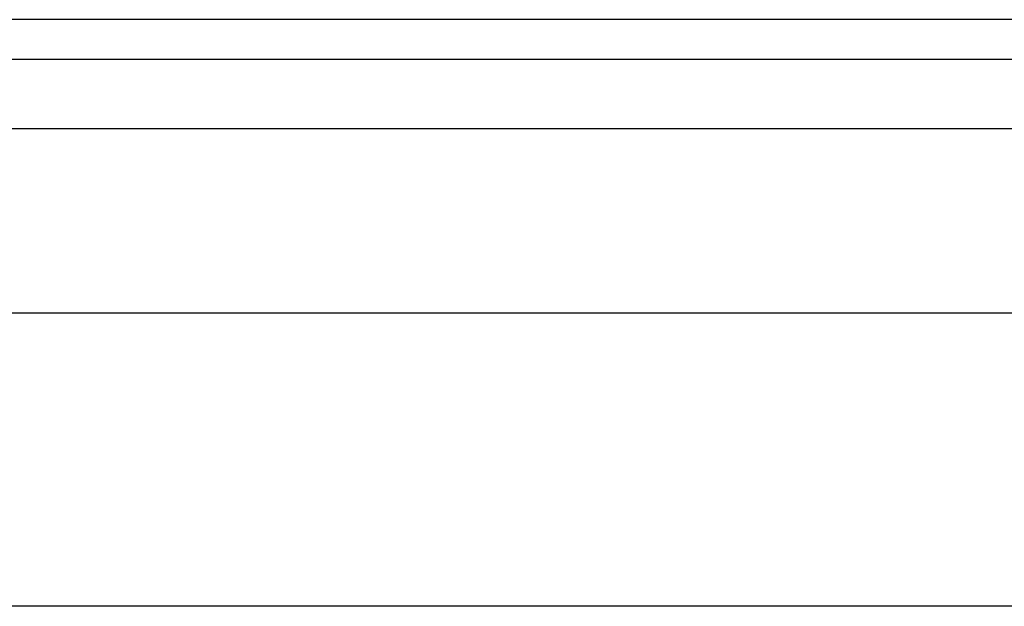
# Model space of a CAD drawing. Header units: inches. Extents: x 3.4 to 95.3, y 5.8 to 50.1.
# Tile 48 of 83: x 5.2 to 6.5, y 37.4 to 38.2. Entities that reach past the tile are written whole.
import ezdxf

# ---------------------------------------------------------------- set-up
doc = ezdxf.new("R2010")
doc.units = ezdxf.units.IN
doc.header["$MEASUREMENT"] = 0
doc.layers.add('Visible Edges(ANSI)', color=7, linetype='Continuous', lineweight=25)
doc.layers.add('Visible Tangent Edges(ANSI)', color=7, linetype='Continuous', lineweight=25)

msp = doc.modelspace()

# ---------------------------------------------------------------- linework, layer by layer
at = {"layer": 'Visible Edges(ANSI)'}
for p, q in [((23.1373, 38.1717), (3.5113, 38.1717)), ((3.5113, 38.1187), (23.1373, 38.1187)), ((4.262, 37.778), (22.3862, 37.778)), ((22.3862, 37.3843), (4.262, 37.3843))]:
    msp.add_line(p, q, dxfattribs=at)
at = {"layer": 'Visible Tangent Edges(ANSI)'}
msp.add_line((3.5113, 38.0257), (23.1373, 38.0257), dxfattribs=at)

doc.saveas('drawing.dxf')
